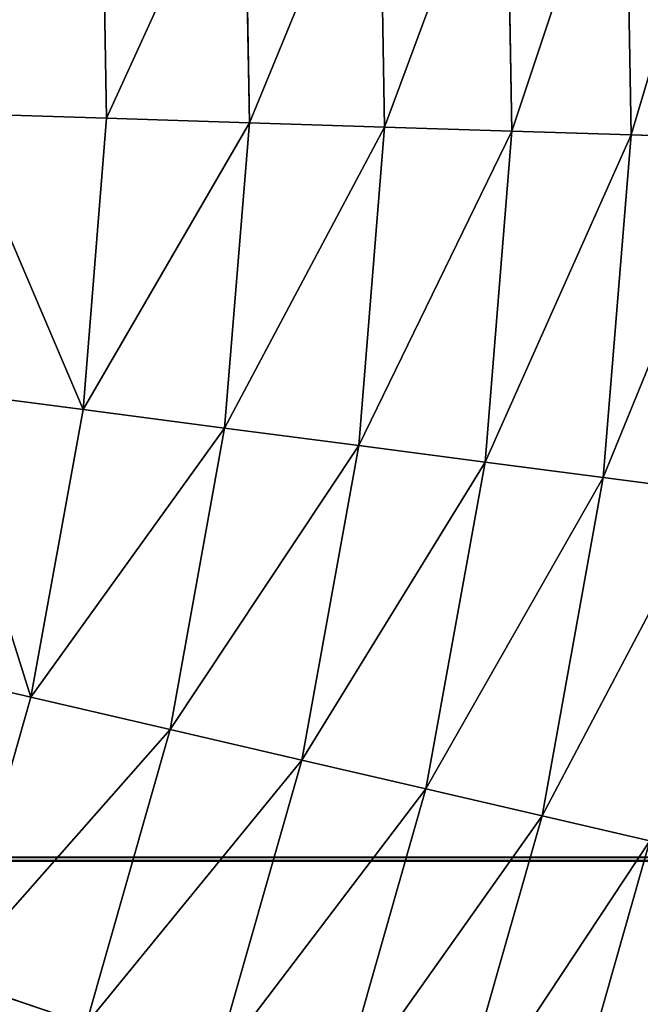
# Model space of a CAD drawing. Extents: x 5 to 635, y -14 to 121.
# Tile 101 of 256: x 89.54 to 96.9, y 41.91 to 53.59. Entities that reach past the tile are written whole.
import ezdxf

# ---------------------------------------------------------------- set-up
doc = ezdxf.new("R2010")
doc.units = 0
doc.layers.get('0').update_dxf_attribs({"color": 13, "linetype": 'CONTINUOUS'})

# ---------------------------------------------------------------- blocks, each defined once
blk = doc.blocks.new('COMPONENT_4')
for p, q in [((91.517, 48.648, 22.161), (91.447, 52.727, 22.161)), ((91.517, 48.648, 77.718), (91.447, 52.727, 77.718)), ((90.103, 48.694, 20.155), (90.035, 52.633, 20.155)), ((90.103, 48.694, 79.725), (90.035, 52.633, 79.725)), ((88.592, 48.742, 18.22), (88.527, 52.533, 18.22)), ((88.592, 48.742, 81.659), (88.527, 52.533, 81.659)), ((86.988, 48.793, 16.362), (86.925, 52.427, 16.362)), ((86.988, 48.793, 83.518), (86.925, 52.427, 83.518)), ((85.294, 48.847, 14.584), (85.235, 52.314, 14.584)), ((85.294, 48.847, 85.295), (85.235, 52.314, 85.295)), ((85.294, 48.847, 14.584), (83.516, 48.904, 12.892)), ((85.294, 48.847, 85.295), (83.516, 48.904, 86.987)), ((85.014, 45.391, 14.584), (85.294, 48.847, 14.584)), ((85.014, 45.391, 85.295), (85.294, 48.847, 85.295)), ((86.988, 48.793, 16.362), (85.294, 48.847, 14.584)), ((86.988, 48.793, 83.518), (85.294, 48.847, 85.295)), ((86.694, 45.171, 16.362), (86.988, 48.793, 16.362)), ((86.694, 45.171, 83.518), (86.988, 48.793, 83.518)), ((88.592, 48.742, 18.22), (86.988, 48.793, 16.362)), ((88.592, 48.742, 81.659), (86.988, 48.793, 83.518)), ((88.285, 44.963, 18.22), (88.592, 48.742, 18.22)), ((88.285, 44.963, 81.659), (88.592, 48.742, 81.659)), ((90.103, 48.694, 20.155), (88.592, 48.742, 18.22)), ((90.103, 48.694, 79.725), (88.592, 48.742, 81.659)), ((89.784, 44.767, 20.155), (90.103, 48.694, 20.155)), ((89.784, 44.767, 79.725), (90.103, 48.694, 79.725)), ((91.517, 48.648, 22.161), (90.103, 48.694, 20.155)), ((91.517, 48.648, 77.718), (90.103, 48.694, 79.725)), ((91.187, 44.583, 22.161), (91.517, 48.648, 22.161)), ((91.187, 44.583, 77.718), (91.517, 48.648, 77.718)), ((92.831, 48.607, 24.235), (91.517, 48.648, 22.161)), ((92.831, 48.607, 75.645), (91.517, 48.648, 77.718)), ((85.014, 45.391, 14.584), (83.249, 45.621, 12.892)), ((85.014, 45.391, 85.295), (83.249, 45.621, 86.987)), ((84.396, 41.978, 14.584), (85.014, 45.391, 14.584)), ((84.396, 41.978, 85.295), (85.014, 45.391, 85.295)), ((86.694, 45.171, 16.362), (85.014, 45.391, 14.584)), ((86.694, 45.171, 83.518), (85.014, 45.391, 85.295)), ((86.046, 41.595, 16.362), (86.694, 45.171, 16.362)), ((86.046, 41.595, 83.518), (86.694, 45.171, 83.518)), ((88.285, 44.963, 18.22), (86.694, 45.171, 16.362)), ((88.285, 44.963, 81.659), (86.694, 45.171, 83.518)), ((87.609, 41.232, 18.22), (88.285, 44.963, 18.22)), ((87.609, 41.232, 81.659), (88.285, 44.963, 81.659)), ((89.784, 44.767, 20.155), (88.285, 44.963, 18.22)), ((89.784, 44.767, 79.725), (88.285, 44.963, 81.659)), ((89.082, 40.89, 20.155), (89.784, 44.767, 20.155)), ((89.082, 40.89, 79.725), (89.784, 44.767, 79.725)), ((91.187, 44.583, 22.161), (89.784, 44.767, 20.155)), ((91.187, 44.583, 77.718), (89.784, 44.767, 79.725)), ((90.46, 40.569, 22.161), (91.187, 44.583, 22.161)), ((90.46, 40.569, 77.718), (91.187, 44.583, 77.718)), ((92.49, 44.413, 24.235), (91.187, 44.583, 22.161)), ((92.49, 44.413, 75.645), (91.187, 44.583, 77.718)), ((84.396, 41.978, 14.584), (82.662, 42.381, 12.892)), ((84.396, 41.978, 85.295), (82.662, 42.381, 86.987)), ((83.446, 38.643, 14.584), (84.396, 41.978, 14.584)), ((83.446, 38.643, 85.295), (84.396, 41.978, 85.295)), ((86.046, 41.595, 16.362), (84.396, 41.978, 14.584)), ((86.046, 41.595, 83.518), (84.396, 41.978, 85.295)), ((85.051, 38.1, 16.362), (86.046, 41.595, 16.362)), ((85.051, 38.1, 83.518), (86.046, 41.595, 83.518)), ((87.609, 41.232, 18.22), (86.046, 41.595, 16.362)), ((87.609, 41.232, 81.659), (86.046, 41.595, 83.518)), ((86.571, 37.585, 18.22), (87.609, 41.232, 18.22)), ((86.571, 37.585, 81.659), (87.609, 41.232, 81.659)), ((89.082, 40.89, 20.155), (87.609, 41.232, 18.22)), ((89.082, 40.89, 79.725), (87.609, 41.232, 81.659)), ((88.003, 37.1, 20.155), (89.082, 40.89, 20.155)), ((88.003, 37.1, 79.725), (89.082, 40.89, 79.725)), ((90.46, 40.569, 22.161), (89.082, 40.89, 20.155)), ((90.46, 40.569, 77.718), (89.082, 40.89, 79.725)), ((89.343, 36.647, 22.161), (90.46, 40.569, 22.161)), ((89.343, 36.647, 77.718), (90.46, 40.569, 77.718)), ((91.74, 40.272, 24.235), (90.46, 40.569, 22.161)), ((91.74, 40.272, 75.645), (90.46, 40.569, 77.718)), ((90.588, 36.225, 24.235), (91.74, 40.272, 24.235)), ((90.588, 36.225, 75.645), (91.74, 40.272, 75.645)), ((83.446, 38.643, 14.584), (85.051, 38.1, 16.362)), ((85.051, 38.1, 83.518), (83.446, 38.643, 85.295))]:
    blk.add_line(p, q)
mesh = blk.add_polyface()
corners = [(91.517, 48.648, 22.161), (92.758, 52.814, 24.235), (92.831, 48.607, 24.235), (91.447, 52.727, 22.161)]
mesh.append_faces([[corners[k] for k in face] for face in [(0, 1, 2), (1, 0, 3)]], dxfattribs={"vtx0": -1})
mesh = blk.add_polyface()
corners = [(92.758, 52.814, 75.645), (91.517, 48.648, 77.718), (92.831, 48.607, 75.645), (91.447, 52.727, 77.718)]
mesh.append_faces([[corners[k] for k in face] for face in [(0, 1, 2), (1, 0, 3)]], dxfattribs={"vtx0": -1})
mesh = blk.add_polyface()
corners = [(90.103, 48.694, 20.155), (91.447, 52.727, 22.161), (91.517, 48.648, 22.161), (90.035, 52.633, 20.155)]
mesh.append_faces([[corners[k] for k in face] for face in [(0, 1, 2), (1, 0, 3)]], dxfattribs={"vtx0": -1})
mesh = blk.add_polyface()
corners = [(91.447, 52.727, 77.718), (90.103, 48.694, 79.725), (91.517, 48.648, 77.718), (90.035, 52.633, 79.725)]
mesh.append_faces([[corners[k] for k in face] for face in [(0, 1, 2), (1, 0, 3)]], dxfattribs={"vtx0": -1})
mesh = blk.add_polyface()
corners = [(88.592, 48.742, 18.22), (90.035, 52.633, 20.155), (90.103, 48.694, 20.155), (88.527, 52.533, 18.22)]
mesh.append_faces([[corners[k] for k in face] for face in [(0, 1, 2), (1, 0, 3)]], dxfattribs={"vtx0": -1})
mesh = blk.add_polyface()
corners = [(90.035, 52.633, 79.725), (88.592, 48.742, 81.659), (90.103, 48.694, 79.725), (88.527, 52.533, 81.659)]
mesh.append_faces([[corners[k] for k in face] for face in [(0, 1, 2), (1, 0, 3)]], dxfattribs={"vtx0": -1})
mesh = blk.add_polyface()
corners = [(86.988, 48.793, 16.362), (88.527, 52.533, 18.22), (88.592, 48.742, 18.22), (86.925, 52.427, 16.362)]
mesh.append_faces([[corners[k] for k in face] for face in [(0, 1, 2), (1, 0, 3)]], dxfattribs={"vtx0": -1})
mesh = blk.add_polyface()
corners = [(88.527, 52.533, 81.659), (86.988, 48.793, 83.518), (88.592, 48.742, 81.659), (86.925, 52.427, 83.518)]
mesh.append_faces([[corners[k] for k in face] for face in [(0, 1, 2), (1, 0, 3)]], dxfattribs={"vtx0": -1})
mesh = blk.add_polyface()
corners = [(85.294, 48.847, 14.584), (86.925, 52.427, 16.362), (86.988, 48.793, 16.362), (85.235, 52.314, 14.584)]
mesh.append_faces([[corners[k] for k in face] for face in [(0, 1, 2), (1, 0, 3)]], dxfattribs={"vtx0": -1})
mesh = blk.add_polyface()
corners = [(86.925, 52.427, 83.518), (85.294, 48.847, 85.295), (86.988, 48.793, 83.518), (85.235, 52.314, 85.295)]
mesh.append_faces([[corners[k] for k in face] for face in [(0, 1, 2), (1, 0, 3)]], dxfattribs={"vtx0": -1})
mesh = blk.add_polyface()
corners = [(85.235, 52.314, 14.584), (83.516, 48.904, 12.892), (83.459, 52.197, 12.892), (85.294, 48.847, 14.584)]
mesh.append_faces([[corners[k] for k in face] for face in [(0, 1, 2), (1, 0, 3)]], dxfattribs={"vtx0": -1})
mesh = blk.add_polyface()
corners = [(83.516, 48.904, 86.987), (85.235, 52.314, 85.295), (83.459, 52.197, 86.987), (85.294, 48.847, 85.295)]
mesh.append_faces([[corners[k] for k in face] for face in [(0, 1, 2), (1, 0, 3)]], dxfattribs={"vtx0": -1})
mesh = blk.add_polyface()
corners = [(83.516, 48.904, 12.892), (85.014, 45.391, 14.584), (83.249, 45.621, 12.892), (85.294, 48.847, 14.584)]
mesh.append_faces([[corners[k] for k in face] for face in [(0, 1, 2), (1, 0, 3)]], dxfattribs={"vtx0": -1})
mesh = blk.add_polyface()
corners = [(85.014, 45.391, 85.295), (83.516, 48.904, 86.987), (83.249, 45.621, 86.987), (85.294, 48.847, 85.295)]
mesh.append_faces([[corners[k] for k in face] for face in [(0, 1, 2), (1, 0, 3)]], dxfattribs={"vtx0": -1})
mesh = blk.add_polyface()
corners = [(85.014, 45.391, 14.584), (86.988, 48.793, 16.362), (86.694, 45.171, 16.362), (85.294, 48.847, 14.584)]
mesh.append_faces([[corners[k] for k in face] for face in [(0, 1, 2), (1, 0, 3)]], dxfattribs={"vtx0": -1})
mesh = blk.add_polyface()
corners = [(86.988, 48.793, 83.518), (85.014, 45.391, 85.295), (86.694, 45.171, 83.518), (85.294, 48.847, 85.295)]
mesh.append_faces([[corners[k] for k in face] for face in [(0, 1, 2), (1, 0, 3)]], dxfattribs={"vtx0": -1})
mesh = blk.add_polyface()
corners = [(86.694, 45.171, 16.362), (88.592, 48.742, 18.22), (88.285, 44.963, 18.22), (86.988, 48.793, 16.362)]
mesh.append_faces([[corners[k] for k in face] for face in [(0, 1, 2), (1, 0, 3)]], dxfattribs={"vtx0": -1})
mesh = blk.add_polyface()
corners = [(88.592, 48.742, 81.659), (86.694, 45.171, 83.518), (88.285, 44.963, 81.659), (86.988, 48.793, 83.518)]
mesh.append_faces([[corners[k] for k in face] for face in [(0, 1, 2), (1, 0, 3)]], dxfattribs={"vtx0": -1})
mesh = blk.add_polyface()
corners = [(88.285, 44.963, 18.22), (90.103, 48.694, 20.155), (89.784, 44.767, 20.155), (88.592, 48.742, 18.22)]
mesh.append_faces([[corners[k] for k in face] for face in [(0, 1, 2), (1, 0, 3)]], dxfattribs={"vtx0": -1})
mesh = blk.add_polyface()
corners = [(90.103, 48.694, 79.725), (88.285, 44.963, 81.659), (89.784, 44.767, 79.725), (88.592, 48.742, 81.659)]
mesh.append_faces([[corners[k] for k in face] for face in [(0, 1, 2), (1, 0, 3)]], dxfattribs={"vtx0": -1})
mesh = blk.add_polyface()
corners = [(89.784, 44.767, 20.155), (91.517, 48.648, 22.161), (91.187, 44.583, 22.161), (90.103, 48.694, 20.155)]
mesh.append_faces([[corners[k] for k in face] for face in [(0, 1, 2), (1, 0, 3)]], dxfattribs={"vtx0": -1})
mesh = blk.add_polyface()
corners = [(91.517, 48.648, 77.718), (89.784, 44.767, 79.725), (91.187, 44.583, 77.718), (90.103, 48.694, 79.725)]
mesh.append_faces([[corners[k] for k in face] for face in [(0, 1, 2), (1, 0, 3)]], dxfattribs={"vtx0": -1})
mesh = blk.add_polyface()
corners = [(91.187, 44.583, 22.161), (92.831, 48.607, 24.235), (92.49, 44.413, 24.235), (91.517, 48.648, 22.161)]
mesh.append_faces([[corners[k] for k in face] for face in [(0, 1, 2), (1, 0, 3)]], dxfattribs={"vtx0": -1})
mesh = blk.add_polyface()
corners = [(92.831, 48.607, 75.645), (91.187, 44.583, 77.718), (92.49, 44.413, 75.645), (91.517, 48.648, 77.718)]
mesh.append_faces([[corners[k] for k in face] for face in [(0, 1, 2), (1, 0, 3)]], dxfattribs={"vtx0": -1})
mesh = blk.add_polyface()
corners = [(83.249, 45.621, 12.892), (84.396, 41.978, 14.584), (82.662, 42.381, 12.892), (85.014, 45.391, 14.584)]
mesh.append_faces([[corners[k] for k in face] for face in [(0, 1, 2), (1, 0, 3)]], dxfattribs={"vtx0": -1})
mesh = blk.add_polyface()
corners = [(84.396, 41.978, 85.295), (83.249, 45.621, 86.987), (82.662, 42.381, 86.987), (85.014, 45.391, 85.295)]
mesh.append_faces([[corners[k] for k in face] for face in [(0, 1, 2), (1, 0, 3)]], dxfattribs={"vtx0": -1})
mesh = blk.add_polyface()
corners = [(84.396, 41.978, 14.584), (86.694, 45.171, 16.362), (86.046, 41.595, 16.362), (85.014, 45.391, 14.584)]
mesh.append_faces([[corners[k] for k in face] for face in [(0, 1, 2), (1, 0, 3)]], dxfattribs={"vtx0": -1})
mesh = blk.add_polyface()
corners = [(86.694, 45.171, 83.518), (84.396, 41.978, 85.295), (86.046, 41.595, 83.518), (85.014, 45.391, 85.295)]
mesh.append_faces([[corners[k] for k in face] for face in [(0, 1, 2), (1, 0, 3)]], dxfattribs={"vtx0": -1})
mesh = blk.add_polyface()
corners = [(86.046, 41.595, 16.362), (88.285, 44.963, 18.22), (87.609, 41.232, 18.22), (86.694, 45.171, 16.362)]
mesh.append_faces([[corners[k] for k in face] for face in [(0, 1, 2), (1, 0, 3)]], dxfattribs={"vtx0": -1})
mesh = blk.add_polyface()
corners = [(88.285, 44.963, 81.659), (86.046, 41.595, 83.518), (87.609, 41.232, 81.659), (86.694, 45.171, 83.518)]
mesh.append_faces([[corners[k] for k in face] for face in [(0, 1, 2), (1, 0, 3)]], dxfattribs={"vtx0": -1})
mesh = blk.add_polyface()
corners = [(87.609, 41.232, 18.22), (89.784, 44.767, 20.155), (89.082, 40.89, 20.155), (88.285, 44.963, 18.22)]
mesh.append_faces([[corners[k] for k in face] for face in [(0, 1, 2), (1, 0, 3)]], dxfattribs={"vtx0": -1})
mesh = blk.add_polyface()
corners = [(89.784, 44.767, 79.725), (87.609, 41.232, 81.659), (89.082, 40.89, 79.725), (88.285, 44.963, 81.659)]
mesh.append_faces([[corners[k] for k in face] for face in [(0, 1, 2), (1, 0, 3)]], dxfattribs={"vtx0": -1})
mesh = blk.add_polyface()
corners = [(89.082, 40.89, 20.155), (91.187, 44.583, 22.161), (90.46, 40.569, 22.161), (89.784, 44.767, 20.155)]
mesh.append_faces([[corners[k] for k in face] for face in [(0, 1, 2), (1, 0, 3)]], dxfattribs={"vtx0": -1})
mesh = blk.add_polyface()
corners = [(91.187, 44.583, 77.718), (89.082, 40.89, 79.725), (90.46, 40.569, 77.718), (89.784, 44.767, 79.725)]
mesh.append_faces([[corners[k] for k in face] for face in [(0, 1, 2), (1, 0, 3)]], dxfattribs={"vtx0": -1})
mesh = blk.add_polyface()
corners = [(90.46, 40.569, 22.161), (92.49, 44.413, 24.235), (91.74, 40.272, 24.235), (91.187, 44.583, 22.161)]
mesh.append_faces([[corners[k] for k in face] for face in [(0, 1, 2), (1, 0, 3)]], dxfattribs={"vtx0": -1})
mesh = blk.add_polyface()
corners = [(92.49, 44.413, 75.645), (90.46, 40.569, 77.718), (91.74, 40.272, 75.645), (91.187, 44.583, 77.718)]
mesh.append_faces([[corners[k] for k in face] for face in [(0, 1, 2), (1, 0, 3)]], dxfattribs={"vtx0": -1})
mesh = blk.add_polyface()
corners = [(82.662, 42.381, 12.892), (83.446, 38.643, 14.584), (81.761, 39.214, 12.892), (84.396, 41.978, 14.584)]
mesh.append_faces([[corners[k] for k in face] for face in [(0, 1, 2), (1, 0, 3)]], dxfattribs={"vtx0": -1})
mesh = blk.add_polyface()
corners = [(83.446, 38.643, 85.295), (82.662, 42.381, 86.987), (81.761, 39.214, 86.987), (84.396, 41.978, 85.295)]
mesh.append_faces([[corners[k] for k in face] for face in [(0, 1, 2), (1, 0, 3)]], dxfattribs={"vtx0": -1})
mesh = blk.add_polyface()
corners = [(83.446, 38.643, 14.584), (86.046, 41.595, 16.362), (85.051, 38.1, 16.362), (84.396, 41.978, 14.584)]
mesh.append_faces([[corners[k] for k in face] for face in [(0, 1, 2), (1, 0, 3)]], dxfattribs={"vtx0": -1})
mesh = blk.add_polyface()
corners = [(86.046, 41.595, 83.518), (83.446, 38.643, 85.295), (85.051, 38.1, 83.518), (84.396, 41.978, 85.295)]
mesh.append_faces([[corners[k] for k in face] for face in [(0, 1, 2), (1, 0, 3)]], dxfattribs={"vtx0": -1})
mesh = blk.add_polyface()
corners = [(85.051, 38.1, 16.362), (87.609, 41.232, 18.22), (86.571, 37.585, 18.22), (86.046, 41.595, 16.362)]
mesh.append_faces([[corners[k] for k in face] for face in [(0, 1, 2), (1, 0, 3)]], dxfattribs={"vtx0": -1})
mesh = blk.add_polyface()
corners = [(87.609, 41.232, 81.659), (85.051, 38.1, 83.518), (86.571, 37.585, 81.659), (86.046, 41.595, 83.518)]
mesh.append_faces([[corners[k] for k in face] for face in [(0, 1, 2), (1, 0, 3)]], dxfattribs={"vtx0": -1})
mesh = blk.add_polyface()
corners = [(86.571, 37.585, 18.22), (89.082, 40.89, 20.155), (88.003, 37.1, 20.155), (87.609, 41.232, 18.22)]
mesh.append_faces([[corners[k] for k in face] for face in [(0, 1, 2), (1, 0, 3)]], dxfattribs={"vtx0": -1})
mesh = blk.add_polyface()
corners = [(89.082, 40.89, 79.725), (86.571, 37.585, 81.659), (88.003, 37.1, 79.725), (87.609, 41.232, 81.659)]
mesh.append_faces([[corners[k] for k in face] for face in [(0, 1, 2), (1, 0, 3)]], dxfattribs={"vtx0": -1})
mesh = blk.add_polyface()
corners = [(88.003, 37.1, 20.155), (90.46, 40.569, 22.161), (89.343, 36.647, 22.161), (89.082, 40.89, 20.155)]
mesh.append_faces([[corners[k] for k in face] for face in [(0, 1, 2), (1, 0, 3)]], dxfattribs={"vtx0": -1})
mesh = blk.add_polyface()
corners = [(90.46, 40.569, 77.718), (88.003, 37.1, 79.725), (89.343, 36.647, 77.718), (89.082, 40.89, 79.725)]
mesh.append_faces([[corners[k] for k in face] for face in [(0, 1, 2), (1, 0, 3)]], dxfattribs={"vtx0": -1})
mesh = blk.add_polyface()
corners = [(89.343, 36.647, 22.161), (91.74, 40.272, 24.235), (90.588, 36.225, 24.235), (90.46, 40.569, 22.161)]
mesh.append_faces([[corners[k] for k in face] for face in [(0, 1, 2), (1, 0, 3)]], dxfattribs={"vtx0": -1})
mesh = blk.add_polyface()
corners = [(91.74, 40.272, 75.645), (89.343, 36.647, 77.718), (90.588, 36.225, 75.645), (90.46, 40.569, 77.718)]
mesh.append_faces([[corners[k] for k in face] for face in [(0, 1, 2), (1, 0, 3)]], dxfattribs={"vtx0": -1})
mesh = blk.add_polyface()
corners = [(90.588, 36.225, 24.235), (92.92, 39.998, 26.37), (91.735, 35.837, 26.37), (91.74, 40.272, 24.235)]
mesh.append_faces([[corners[k] for k in face] for face in [(0, 1, 2), (1, 0, 3)]], dxfattribs={"vtx0": -1})
mesh = blk.add_polyface()
corners = [(92.92, 39.998, 73.51), (90.588, 36.225, 75.645), (91.735, 35.837, 73.51), (91.74, 40.272, 75.645)]
mesh.append_faces([[corners[k] for k in face] for face in [(0, 1, 2), (1, 0, 3)]], dxfattribs={"vtx0": -1})
mesh = blk.add_polyface()
corners = [(83.446, 38.643, 14.584), (83.718, 34.719, 16.362), (82.174, 35.417, 14.584), (85.051, 38.1, 16.362)]
mesh.append_faces([[corners[k] for k in face] for face in [(0, 1, 2), (1, 0, 3)]], dxfattribs={"vtx0": -1})
mesh = blk.add_polyface()
corners = [(83.718, 34.719, 83.518), (83.446, 38.643, 85.295), (82.174, 35.417, 85.295), (85.051, 38.1, 83.518)]
mesh.append_faces([[corners[k] for k in face] for face in [(0, 1, 2), (1, 0, 3)]], dxfattribs={"vtx0": -1})
blk = doc.blocks.new('COMPONENT_5')
blk.add_blockref('COMPONENT_4', (0, 0))
blk = doc.blocks.new('GROUP_2')
blk.add_line((251.5, 23.097), (1210.5, 23.097))
mesh = blk.add_polyface()
corners = [(1210.5, 25.547, 0.12), (251.5, 23.097), (251.5, 25.547, 0.12), (1210.5, 23.097)]
mesh.append_faces([[corners[k] for k in face] for face in [(0, 1, 2), (1, 0, 3)]], dxfattribs={"vtx0": -1})
mesh = blk.add_polyface()
corners = [(1210.5, 23.097), (251.5, 20.647, 0.12), (251.5, 23.097), (1210.5, 20.647, 0.12)]
mesh.append_faces([[corners[k] for k in face] for face in [(0, 1, 2), (1, 0, 3)]], dxfattribs={"vtx0": -1})
blk = doc.blocks.new('GROUP_3')
blk.add_blockref('COMPONENT_5', (0, 1.542))
at = {"extrusion": (-3.88578e-16, 1, 5.55112e-17), "xscale": 0.6562499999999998, "yscale": 0.3999999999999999, "zscale": 0.3999999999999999, "rotation": 180}
blk.add_blockref('GROUP_2', (164.636, 119.618, 41.575), dxfattribs=at)

msp = doc.modelspace()

# ---------------------------------------------------------------- block references
msp.add_blockref('GROUP_3', (5.278, 2.031, 2.908))

doc.saveas('drawing.dxf')
